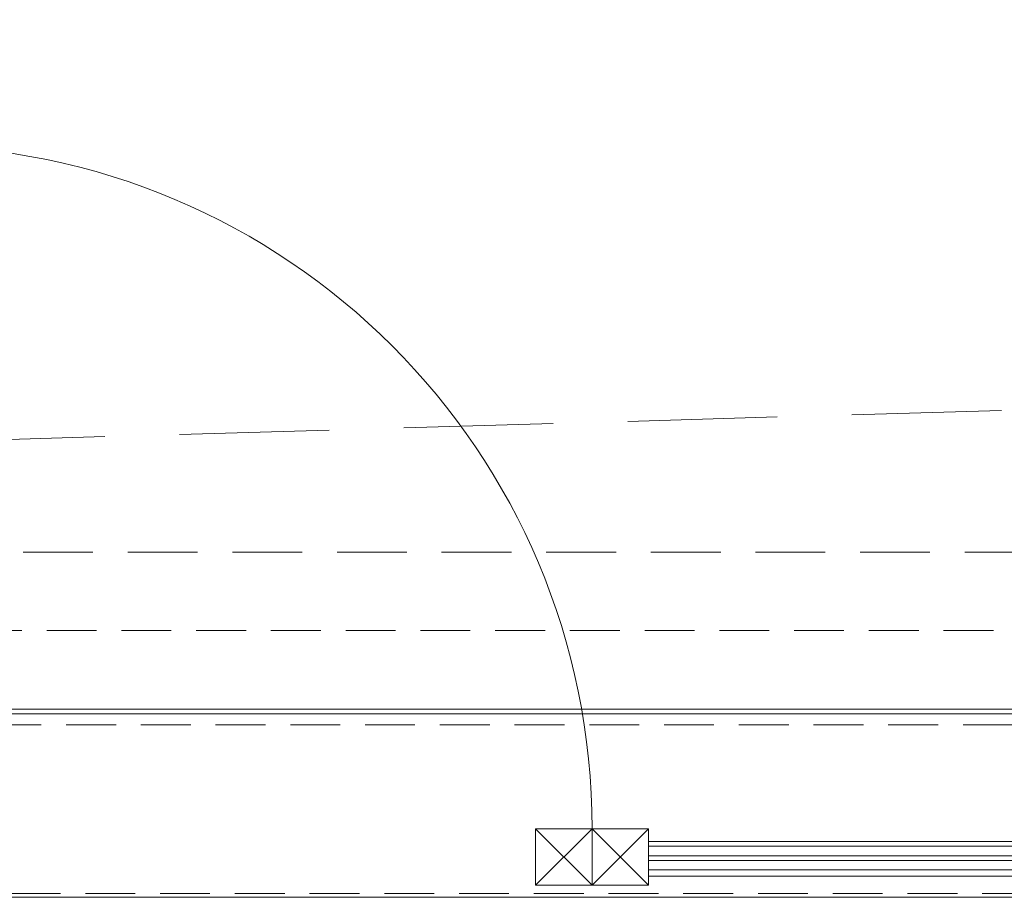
# Model space of a CAD drawing. Header units: millimetres. Extents: x 144573 to 336993, y 74252 to 247042.
# Tile 97 of 256: x 152099 to 153354, y 174615 to 175734. Entities that reach past the tile are written whole.
import ezdxf

# ---------------------------------------------------------------- set-up
doc = ezdxf.new("R2010")
doc.units = ezdxf.units.MM
doc.linetypes.add('ČÁRKOVANÁ', pattern=[19.05, 12.7, -6.35])
for name, color, linetype, lineweight in [('FASÁDA DETAILNÍ', 255, 'Continuous', 0), ('NOVA', 255, 'Continuous', 0), ('TENKA', 255, 'Continuous', 0)]:
    doc.layers.add(name, color=color, linetype=linetype, lineweight=lineweight)

msp = doc.modelspace()

# ---------------------------------------------------------------- linework, layer by layer
at = {"layer": 'FASÁDA DETAILNÍ'}
for p, q in [((153454.98, 174849.259), (150617.98, 174849.259)), ((158151.479, 174686.259), (152900.48, 174686.259)), ((152900.48, 174680.259), (158164.518, 174680.259)), ((158164.518, 174668.259), (152900.48, 174668.259)), ((152900.48, 174662.259), (158164.518, 174662.259)), ((158164.518, 174650.259), (152900.48, 174650.259)), ((152900.48, 174642.259), (158151.48, 174642.259))]:
    msp.add_line(p, q, dxfattribs=at)
for points in [[(173301.48, 174615.259), (146721.48, 174615.259), (146721.48, 198295.259), (173301.48, 198295.259)], [(173061.48, 174855.259), (146961.48, 174855.259), (146961.48, 198055.259), (173061.48, 198055.259)], [(152828.48, 174702.759), (152828.48, 174630.759), (152756.48, 174630.759), (152756.48, 174702.759)], [(152900.48, 174702.759), (152900.48, 174630.759), (152828.48, 174630.759), (152828.48, 174702.759)]]:
    msp.add_lwpolyline(points, close=True, dxfattribs=at)
at = {"layer": 'FASÁDA DETAILNÍ', "linetype": 'ČÁRKOVANÁ', "ltscale": 5}
for points in [[(173296.48, 174620.259), (146726.48, 174620.259), (146726.48, 198290.259), (173296.48, 198290.259)], [(173081.48, 174835.259), (146941.48, 174835.259), (146941.48, 198075.259), (173081.48, 198075.259)], [(172961.48, 174955.259), (147061.48, 174955.259), (147061.48, 197955.259), (172961.48, 197955.259)]]:
    msp.add_lwpolyline(points, close=True, dxfattribs=at)
at = {"layer": 'FASÁDA DETAILNÍ'}
for points in [[(152756.48, 174702.759), (152828.48, 174630.759)], [(152756.48, 174630.759), (152828.48, 174702.759)], [(152828.48, 174702.759), (152900.48, 174630.759)], [(152828.48, 174630.759), (152900.48, 174702.759)]]:
    msp.add_lwpolyline(points, dxfattribs=at)
msp.add_arc((151957.98, 174702.759), 870.5, 0, 90, dxfattribs=at)
at = {"layer": 'NOVA', "linetype": 'ČÁRKOVANÁ', "ltscale": 15}
msp.add_line((147161.48, 175055.259), (172861.48, 175805.259), dxfattribs=at)
at = {"layer": 'TENKA', "linetype": 'ČÁRKOVANÁ', "ltscale": 7}
msp.add_lwpolyline([(147718.98, 197855.259), (172861.48, 197855.259), (172861.48, 175055.259), (147718.98, 175055.259)], close=True, dxfattribs=at)

doc.saveas('drawing.dxf')
